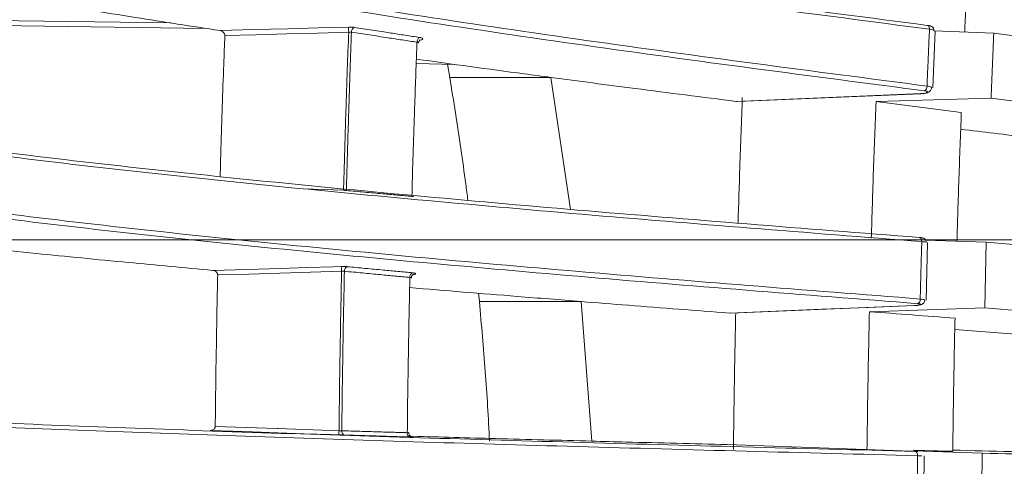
# Model space of a CAD drawing. Header units: millimetres. Extents: x 0 to 1118, y 0 to 864.
# Tile 155 of 256: x 398.53 to 409.71, y 449.44 to 454.51. Entities that reach past the tile are written whole.
import ezdxf

# ---------------------------------------------------------------- set-up
doc = ezdxf.new("R2010")
doc.units = ezdxf.units.MM
doc.styles.add('SLDTEXTSTYLE3', font='TXT', dxfattribs={"width": 0.605})
doc.dimstyles.new('SLDDIMSTYLE0', dxfattribs={"dimtxt": 3.175, "dimasz": 3.302, "dimexe": 0, "dimexo": 0.0625, "dimgap": 0.79375, "dimtad": 0, "dimtih": 1, "dimtoh": 1, "dimdec": 0, "dimlfac": 4, "dimrnd": 1e-09, "dimzin": 12, "dimdsep": 46, "dimtxsty": 'SLDTEXTSTYLE3', "dimsah": 1, "dimcen": 0.09, "dimadec": 0, "dimazin": 3, "dimtfac": 1, "dimtofl": 0, "dimtmove": 0, "dimatfit": 3, "dimfxl": 1, "dimfrac": 2, "dimtolj": 1, "dimtzin": 12, "dimarcsym": 0})
doc.dimstyles.new('SLDDIMSTYLE1', dxfattribs={"dimtxt": 3.175, "dimasz": 3.302, "dimexe": 0, "dimexo": 0.0625, "dimgap": 0.79375, "dimtad": 0, "dimtih": 1, "dimtoh": 1, "dimdec": 1, "dimlfac": 4, "dimrnd": 1e-09, "dimzin": 12, "dimdsep": 46, "dimtxsty": 'SLDTEXTSTYLE3', "dimsah": 1, "dimcen": 0.09, "dimadec": 0, "dimazin": 3, "dimtfac": 1, "dimtofl": 0, "dimtmove": 0, "dimatfit": 3, "dimfxl": 1, "dimfrac": 2, "dimtolj": 1, "dimtzin": 12, "dimarcsym": 0})

# ---------------------------------------------------------------- blocks, each defined once
blk = doc.blocks.new('_D')
at = {"color": 7, "linetype": 'Continuous', "lineweight": 0}
for p, q in [((297.585, 452.012), (447.586, 452.012)), ((445.986, 452.012), (445.986, 433.574)), ((445.986, 410.262), (445.986, 428.701)), ((390.092, 410.262), (447.586, 410.262))]:
    blk.add_line(p, q, dxfattribs=at)
for points in [[(445.986, 452.012), (445.478, 448.71), (446.494, 448.71)], [(445.986, 410.262), (446.494, 413.564), (445.478, 413.564)]]:
    blk.add_solid(points, dxfattribs=at)
at = {"color": 7, "linetype": 'Continuous', "lineweight": 0, "insert": (442.348, 432.794), "char_height": 3.175, "attachment_point": 1, "style": 'SLDTEXTSTYLE3'}
blk.add_mtext('167', dxfattribs=at)
blk = doc.blocks.new('_D_1')
at = {"color": 7, "linetype": 'Continuous', "lineweight": 0}
for p, q in [((378.572, 515.387), (455.724, 515.387)), ((454.124, 515.387), (454.124, 465.625)), ((454.124, 410.262), (454.124, 460.025)), ((390.092, 410.262), (455.724, 410.262))]:
    blk.add_line(p, q, dxfattribs=at)
for centre, start, end in [((453.54, 462.461), 153.4349, 206.5651), ((454.708, 462.461), 333.4349, 26.5651)]:
    blk.add_arc(centre, 5.448, start, end, dxfattribs=at)
for points in [[(454.124, 515.387), (453.616, 512.085), (454.632, 512.085)], [(454.124, 410.262), (454.632, 413.564), (453.616, 413.564)]]:
    blk.add_solid(points, dxfattribs=at)
at = {"color": 7, "linetype": 'Continuous', "lineweight": 0, "insert": (448.667, 464.117), "char_height": 3.175, "attachment_point": 1, "style": 'SLDTEXTSTYLE3'}
blk.add_mtext('420.5', dxfattribs=at)

msp = doc.modelspace()

# ---------------------------------------------------------------- linework, layer by layer
at = {"color": 9, "linetype": 'Continuous', "lineweight": 15}
msp.add_line((400.657, 454.412), (398.204, 454.448), dxfattribs=at)
at = {"color": 7, "linetype": 'Continuous', "lineweight": 15}
for p, q in [((408.9, 453.738), (408.927, 454.386)), ((408.911, 454.387), (408.911, 454.388)), ((408.913, 454.385), (409.592, 454.36)), ((403.034, 454.014), (403.474, 454.005)), ((403.39, 454.007), (403.415, 453.858)), ((403.415, 453.858), (404.564, 453.857)), ((404.786, 452.358), (404.564, 453.857)), ((406.68, 453.584), (408.765, 453.672)), ((406.68, 453.585), (406.665, 453.585)), ((409.562, 453.622), (408.255, 453.582)), ((408.255, 453.582), (409.223, 453.459)), ((408.818, 452.009), (409.507, 451.984)), ((408.823, 451.982), (408.823, 451.983)), ((408.825, 451.326), (408.841, 451.982)), ((409.489, 451.238), (409.507, 451.984)), ((403.741, 451.405), (403.751, 451.312)), ((403.751, 451.312), (404.908, 451.311)), ((405.027, 449.726), (404.908, 451.311)), ((406.602, 451.181), (408.688, 451.265)), ((409.489, 451.238), (408.18, 451.196)), ((408.687, 451.265), (408.688, 451.265)), ((406.602, 451.182), (406.592, 451.181)), ((408.682, 449.616), (409.461, 449.589)), ((408.776, 449.558), (408.776, 449.558)), ((408.796, 448.899), (408.802, 449.558)), ((409.455, 448.839), (409.461, 449.589))]:
    msp.add_line(p, q, dxfattribs=at)
at = {"color": 9, "linetype": 'Continuous', "lineweight": 15, "flags": 128}
for points in [[(398.205, 454.506), (398.227, 454.505), (400.247, 454.476)], [(408.764, 453.674), (408.765, 453.672), (408.765, 453.672)], [(401.777, 452.591), (401.863, 452.588), (402.209, 452.575)]]:
    msp.add_lwpolyline(points, dxfattribs=at)
at = {"color": 7, "linetype": 'Continuous', "lineweight": 15, "flags": 128}
for points in [[(408.862, 454.405), (408.861, 454.415), (408.86, 454.423), (408.857, 454.431), (408.854, 454.438), (408.85, 454.443), (408.845, 454.447), (408.839, 454.449), (408.834, 454.449)], [(400.807, 454.389), (401.192, 454.4), (401.577, 454.41), (401.922, 454.419), (402.268, 454.429)], [(402.268, 454.372), (401.916, 454.362), (401.564, 454.353), (401.213, 454.343), (400.861, 454.334)], [(406.665, 453.585), (407.19, 453.607), (407.715, 453.629), (408.24, 453.651), (408.764, 453.674)], [(408.774, 451.993), (408.773, 452.002), (408.772, 452.011), (408.769, 452.019), (408.766, 452.026), (408.762, 452.031), (408.757, 452.036), (408.752, 452.038), (408.746, 452.039)], [(400.725, 451.665), (401.11, 451.677), (401.495, 451.688), (401.794, 451.697), (402.092, 451.706), (402.187, 451.709)], [(402.187, 451.655), (401.835, 451.644), (401.484, 451.634), (401.132, 451.623), (400.78, 451.613)], [(406.592, 451.181), (407.116, 451.202), (407.64, 451.223), (408.164, 451.244), (408.687, 451.265)], [(400.752, 449.893), (401.455, 449.869), (401.465, 449.868), (402.061, 449.848), (402.158, 449.844)], [(402.158, 449.797), (402.061, 449.8), (401.763, 449.81), (401.465, 449.821), (401.08, 449.834), (400.695, 449.848)], [(408.657, 449.612), (408.135, 449.63), (407.612, 449.649), (407.089, 449.667), (406.566, 449.686)], [(408.727, 449.56), (408.726, 449.57), (408.724, 449.579), (408.722, 449.587), (408.719, 449.594), (408.714, 449.6), (408.71, 449.605), (408.704, 449.608), (408.699, 449.609)]]:
    msp.add_lwpolyline(points, dxfattribs=at)
at = {"color": 7, "linetype": 'Continuous', "lineweight": 15}
for centre, radius, start, end in [((402.827, 454.4), 0.56, 177.0909, 182.9091), ((402.355, 454.375), 0.0554, 115.3803, 183.6627), ((403.099, 454.261), 0.0557, 116.2575, 183.7993), ((408.777, 453.754), 0.0578, 301.0336, 4.6244), ((402.68, 451.682), 0.494, 176.8658, 183.1342), ((402.27, 451.66), 0.0513, 112.3385, 185.2715), ((403.013, 451.591), 0.0515, 113.1918, 185.4362), ((408.705, 451.334), 0.0529, 297.956, 6.3565), ((402.514, 449.821), 0.357, 176.176, 183.824), ((402.232, 449.837), 0.0435, 171.3068, 254.7956), ((402.975, 449.814), 0.0435, 171.0564, 254.046)]:
    msp.add_arc(centre, radius, start, end, dxfattribs=at)
for points, knots in [([(393.826, 457.461), (394.003, 457.362), (394.372, 457.158), (395.258, 456.838), (396.429, 456.502), (397.9, 456.16), (399.533, 455.835), (401.277, 455.528), (403.091, 455.24), (405.574, 454.874), (407.529, 454.619), (408.834, 454.449)], [0, 0, 0, 0, 0.076215, 0.158309, 0.262094, 0.366905, 0.47393, 0.581408, 0.685714, 0.7902, 1, 1, 1, 1]), ([(408.862, 454.405), (407.563, 454.575), (405.614, 454.829), (403.132, 455.194), (401.331, 455.481), (399.614, 455.782), (397.997, 456.102), (396.507, 456.446), (395.316, 456.787), (394.405, 457.116), (394.027, 457.326), (393.836, 457.432)], [0, 0, 0, 0, 0.2080312, 0.3123795, 0.4168865, 0.5208124, 0.6250963, 0.731024, 0.8378831, 0.9184715, 1, 1, 1, 1]), ([(408.806, 453.705), (407.507, 453.874), (405.556, 454.129), (403.073, 454.495), (401.271, 454.782), (399.554, 455.084), (397.936, 455.406), (396.446, 455.751), (395.271, 456.088), (394.398, 456.403), (394.038, 456.598), (393.864, 456.692)], [0, 0, 0, 0, 0.210423, 0.315978, 0.421695, 0.526908, 0.632487, 0.739744, 0.84795, 0.92604, 1, 1, 1, 1]), ([(393.872, 456.762), (394.056, 456.662), (394.425, 456.462), (395.298, 456.145), (396.45, 455.813), (397.915, 455.471), (399.544, 455.146), (401.284, 454.839), (403.095, 454.55), (405.576, 454.184), (407.53, 453.929), (408.834, 453.759)], [0, 0, 0, 0, 0.077549, 0.156008, 0.26002, 0.365066, 0.472348, 0.580087, 0.684717, 0.78953, 1, 1, 1, 1]), ([(409.331, 455.769), (409.324, 455.646), (409.311, 455.4), (409.292, 455.029), (409.276, 454.687), (409.266, 454.468), (409.262, 454.372)], [0, 0, 0, 0, 0.265515, 0.53103, 0.796329, 1, 1, 1, 1]), ([(398.214, 454.81), (398.407, 454.776), (398.938, 454.684), (399.804, 454.544), (400.485, 454.439), (400.807, 454.389)], [0, 0, 0, 0, 0.231235, 0.636679, 1, 1, 1, 1]), ([(408.912, 454.388), (408.913, 454.389), (408.914, 454.396), (408.91, 454.408), (408.903, 454.422), (408.893, 454.432), (408.883, 454.438), (408.871, 454.443), (408.858, 454.446), (408.844, 454.448), (408.838, 454.449)], [0, 0, 0, 0, 0.016662, 0.171887, 0.297107, 0.40786, 0.510909, 0.620974, 0.814045, 1, 1, 1, 1]), ([(400.861, 454.334), (400.861, 454.338), (400.861, 454.346), (400.855, 454.359), (400.845, 454.372), (400.828, 454.384), (400.814, 454.387), (400.807, 454.389)], [0, 0, 0, 0, 0.123982, 0.247401, 0.422844, 0.690439, 1, 1, 1, 1]), ([(400.808, 452.732), (400.811, 452.84), (400.819, 453.106), (400.832, 453.53), (400.847, 453.956), (400.857, 454.224), (400.861, 454.334)], [0, 0, 0, 0, 0.201327, 0.497348, 0.793369, 1, 1, 1, 1]), ([(402.209, 452.575), (402.211, 452.636), (402.219, 452.936), (402.233, 453.394), (402.251, 453.931), (402.262, 454.231), (402.268, 454.372)], [0, 0, 0, 0, 0.10172, 0.498889, 0.763505, 1, 1, 1, 1]), ([(402.299, 454.372), (402.294, 454.23), (402.283, 453.93), (402.265, 453.391), (402.251, 452.934), (402.243, 452.634), (402.241, 452.573)], [0, 0, 0, 0, 0.237967, 0.502228, 0.898862, 1, 1, 1, 1]), ([(402.331, 454.426), (402.331, 454.426), (402.326, 454.426), (402.317, 454.427), (402.302, 454.429), (402.285, 454.429), (402.273, 454.429), (402.268, 454.429)], [0, 0, 0, 0, 0.014918, 0.254296, 0.500672, 0.746559, 1, 1, 1, 1]), ([(402.268, 454.372), (402.27, 454.372), (402.276, 454.373), (402.285, 454.373), (402.292, 454.373), (402.297, 454.372), (402.299, 454.372)], [0, 0, 0, 0, 0.246349, 0.500253, 0.746248, 1, 1, 1, 1]), ([(403.043, 454.258), (402.988, 454.266), (402.877, 454.283), (402.698, 454.31), (402.505, 454.34), (402.368, 454.361), (402.299, 454.372)], [0, 0, 0, 0, 0.222021, 0.444045, 0.72202, 1, 1, 1, 1]), ([(402.331, 454.426), (402.399, 454.415), (402.536, 454.394), (402.729, 454.364), (402.908, 454.336), (403.019, 454.32), (403.074, 454.311)], [0, 0, 0, 0, 0.277971, 0.555947, 0.777972, 1, 1, 1, 1]), ([(408.834, 453.759), (408.836, 453.808), (408.841, 453.92), (408.848, 454.092), (408.855, 454.259), (408.86, 454.362), (408.862, 454.405)], [0, 0, 0, 0, 0.225439, 0.520464, 0.796801, 1, 1, 1, 1]), ([(409.562, 453.622), (409.566, 453.745), (409.576, 453.992), (409.587, 454.237), (409.592, 454.36)], [0, 0, 0, 0, 0.4999691, 1, 1, 1, 1]), ([(409.592, 454.36), (410.059, 454.302), (411.025, 454.182), (412.5, 454.002), (414.011, 453.819), (415.011, 453.696), (415.51, 453.634)], [0, 0, 0, 0, 0.238182, 0.492215, 0.746105, 1, 1, 1, 1]), ([(402.985, 452.506), (402.989, 452.645), (402.997, 452.938), (403.014, 453.461), (403.03, 453.906), (403.041, 454.197), (403.043, 454.258)], [0, 0, 0, 0, 0.237298, 0.500557, 0.895679, 1, 1, 1, 1]), ([(403.043, 454.258), (403.047, 454.257), (403.055, 454.256), (403.06, 454.252), (403.06, 454.25), (403.06, 454.249)], [0, 0, 0, 0, 0.387971, 0.77628, 1, 1, 1, 1]), ([(403.061, 454.249), (403.061, 454.252), (403.061, 454.259), (403.066, 454.271), (403.074, 454.279), (403.078, 454.283), (403.079, 454.283), (403.079, 454.283)], [0, 0, 0, 0, 0.1320905, 0.4300458, 0.6678422, 0.8447453, 1, 1, 1, 1]), ([(403.036, 454.065), (403.443, 454.009), (403.949, 453.939), (404.463, 453.871), (404.564, 453.857)], [0, 0, 0, 0, 0.802463, 1, 1, 1, 1]), ([(393.94, 453.8), (394.104, 453.749), (394.442, 453.645), (395.246, 453.47), (396.355, 453.276), (397.817, 453.07), (399.446, 452.873), (401.187, 452.688), (402.999, 452.514), (405.482, 452.294), (407.439, 452.141), (408.746, 452.039)], [0, 0, 0, 0, 0.0674171, 0.1380888, 0.2443203, 0.3516314, 0.4612802, 0.5714087, 0.6781893, 0.785162, 1, 1, 1, 1]), ([(403.415, 453.858), (403.437, 453.723), (403.481, 453.454), (403.541, 453.05), (403.588, 452.719), (403.613, 452.523), (403.621, 452.461)], [0, 0, 0, 0, 0.2900336, 0.5800673, 0.8685029, 1, 1, 1, 1]), ([(404.564, 453.857), (404.882, 453.815), (405.577, 453.723), (406.282, 453.634), (406.665, 453.585)], [0, 0, 0, 0, 0.456875, 1, 1, 1, 1]), ([(408.774, 451.993), (407.474, 452.094), (405.522, 452.247), (403.041, 452.467), (401.242, 452.639), (399.528, 452.821), (397.916, 453.015), (396.434, 453.222), (395.303, 453.419), (394.48, 453.599), (394.137, 453.704), (393.965, 453.757)], [0, 0, 0, 0, 0.213431, 0.32051, 0.42776, 0.534381, 0.641382, 0.750122, 0.859848, 0.929641, 1, 1, 1, 1]), ([(408.764, 453.674), (408.767, 453.674), (408.778, 453.674), (408.798, 453.676), (408.818, 453.68), (408.832, 453.686), (408.838, 453.691), (408.836, 453.697), (408.825, 453.702), (408.813, 453.704), (408.806, 453.705)], [0, 0, 0, 0, 0.046724, 0.183979, 0.321018, 0.457543, 0.593481, 0.729017, 0.864507, 1, 1, 1, 1]), ([(408.765, 453.672), (408.766, 453.672), (408.78, 453.673), (408.807, 453.676), (408.836, 453.682), (408.857, 453.692), (408.873, 453.706), (408.883, 453.722), (408.884, 453.734), (408.885, 453.739)], [0, 0, 0, 0, 0.02216, 0.242144, 0.479881, 0.653282, 0.781276, 0.902669, 1, 1, 1, 1]), ([(408.884, 453.739), (408.885, 453.739), (408.885, 453.738), (408.885, 453.737), (408.884, 453.737)], [0, 0, 0, 0, 0.736709, 1, 1, 1, 1]), ([(406.737, 453.628), (406.727, 453.365), (406.709, 452.891), (406.695, 452.415), (406.688, 452.204)], [0, 0, 0, 0, 0.5564285, 1, 1, 1, 1]), ([(408.255, 453.582), (408.245, 453.324), (408.225, 452.808), (408.209, 452.29), (408.201, 452.031)], [0, 0, 0, 0, 0.4998648, 1, 1, 1, 1]), ([(415.507, 452.895), (415.004, 452.957), (413.998, 453.08), (412.48, 453.263), (410.999, 453.443), (410.03, 453.563), (409.562, 453.622)], [0, 0, 0, 0, 0.254013, 0.508019, 0.761915, 1, 1, 1, 1]), ([(409.223, 453.459), (409.219, 453.334), (409.209, 453.084), (409.196, 452.709), (409.184, 452.346), (409.178, 452.108), (409.174, 451.996)], [0, 0, 0, 0, 0.2570835, 0.5141671, 0.7701644, 1, 1, 1, 1]), ([(409.216, 453.269), (409.471, 453.238), (410.229, 453.146), (411.454, 452.999), (412.417, 452.881), (412.878, 452.825)], [0, 0, 0, 0, 0.208712, 0.622058, 1, 1, 1, 1]), ([(408.729, 451.287), (407.429, 451.389), (405.475, 451.542), (402.992, 451.763), (401.192, 451.936), (399.477, 452.118), (397.864, 452.312), (396.381, 452.52), (395.259, 452.716), (394.463, 452.89), (394.138, 452.989), (393.98, 453.036)], [0, 0, 0, 0, 0.21525, 0.323246, 0.431415, 0.539041, 0.647051, 0.756827, 0.867601, 0.935907, 1, 1, 1, 1]), ([(393.989, 453.098), (394.156, 453.047), (394.492, 452.945), (395.286, 452.771), (396.383, 452.578), (397.842, 452.372), (399.467, 452.175), (401.204, 451.99), (403.014, 451.816), (405.495, 451.595), (407.451, 451.442), (408.757, 451.34)], [0, 0, 0, 0, 0.067864, 0.13629, 0.242689, 0.350173, 0.460009, 0.570328, 0.677374, 0.784615, 1, 1, 1, 1]), ([(402.209, 452.575), (402.212, 452.575), (402.218, 452.575), (402.226, 452.574), (402.234, 452.574), (402.239, 452.574), (402.241, 452.573)], [0, 0, 0, 0, 0.24611, 0.499894, 0.746121, 1, 1, 1, 1]), ([(402.241, 452.573), (402.309, 452.567), (402.446, 452.554), (402.638, 452.537), (402.818, 452.521), (402.929, 452.511), (402.985, 452.506)], [0, 0, 0, 0, 0.276938, 0.553882, 0.77694, 1, 1, 1, 1]), ([(402.985, 452.506), (402.989, 452.505), (402.997, 452.505), (403.002, 452.505), (403.002, 452.505), (403.002, 452.505)], [0, 0, 0, 0, 0.427812, 0.8212476, 1, 1, 1, 1]), ([(408.824, 451.983), (408.825, 451.984), (408.826, 451.992), (408.822, 452.004), (408.814, 452.017), (408.805, 452.025), (408.796, 452.03), (408.789, 452.033), (408.782, 452.035), (408.772, 452.036), (408.759, 452.038), (408.746, 452.039), (408.744, 452.039)], [0, 0, 0, 0, 0.038213, 0.168705, 0.2736, 0.363213, 0.440762, 0.506613, 0.569019, 0.671567, 0.944345, 1, 1, 1, 1]), ([(408.757, 451.34), (408.758, 451.388), (408.761, 451.5), (408.765, 451.672), (408.77, 451.841), (408.773, 451.947), (408.774, 451.993)], [0, 0, 0, 0, 0.221195, 0.512664, 0.79255, 1, 1, 1, 1]), ([(398.15, 451.917), (398.339, 451.897), (398.865, 451.842), (399.724, 451.758), (400.404, 451.695), (400.725, 451.665)], [0, 0, 0, 0, 0.227475, 0.634928, 1, 1, 1, 1]), ([(409.507, 451.984), (409.98, 451.949), (410.956, 451.876), (412.45, 451.768), (413.98, 451.658), (414.994, 451.584), (415.501, 451.547)], [0, 0, 0, 0, 0.2383399, 0.4924489, 0.7462242, 1, 1, 1, 1]), ([(400.78, 451.613), (400.78, 451.617), (400.779, 451.625), (400.774, 451.637), (400.763, 451.651), (400.746, 451.661), (400.732, 451.664), (400.725, 451.665)], [0, 0, 0, 0, 0.124737, 0.248854, 0.427811, 0.701378, 1, 1, 1, 1]), ([(402.158, 449.844), (402.158, 449.905), (402.162, 450.206), (402.168, 450.666), (402.178, 451.209), (402.184, 451.512), (402.187, 451.655)], [0, 0, 0, 0, 0.099914, 0.49779, 0.762876, 1, 1, 1, 1]), ([(402.25, 451.707), (402.25, 451.707), (402.246, 451.708), (402.236, 451.708), (402.221, 451.709), (402.204, 451.709), (402.193, 451.709), (402.187, 451.709)], [0, 0, 0, 0, 0.015414, 0.254398, 0.500348, 0.746378, 1, 1, 1, 1]), ([(402.187, 451.655), (402.19, 451.655), (402.196, 451.655), (402.204, 451.656), (402.212, 451.656), (402.216, 451.655), (402.219, 451.655)], [0, 0, 0, 0, 0.246317, 0.500256, 0.746254, 1, 1, 1, 1]), ([(402.219, 451.655), (402.216, 451.512), (402.209, 451.208), (402.2, 450.665), (402.193, 450.204), (402.19, 449.904), (402.189, 449.843)], [0, 0, 0, 0, 0.2380402, 0.502768, 0.900106, 1, 1, 1, 1]), ([(402.962, 451.586), (402.906, 451.591), (402.796, 451.601), (402.616, 451.618), (402.424, 451.636), (402.287, 451.649), (402.219, 451.655)], [0, 0, 0, 0, 0.222304, 0.444611, 0.722303, 1, 1, 1, 1]), ([(402.25, 451.707), (402.319, 451.701), (402.455, 451.688), (402.648, 451.67), (402.827, 451.653), (402.938, 451.643), (402.993, 451.638)], [0, 0, 0, 0, 0.277688, 0.555381, 0.777689, 1, 1, 1, 1]), ([(400.752, 449.893), (400.754, 450.037), (400.757, 450.341), (400.765, 450.804), (400.772, 451.233), (400.778, 451.503), (400.78, 451.613)], [0, 0, 0, 0, 0.2508661, 0.5292181, 0.8075701, 1, 1, 1, 1]), ([(402.933, 449.821), (402.934, 449.96), (402.938, 450.254), (402.946, 450.78), (402.954, 451.23), (402.961, 451.524), (402.962, 451.586)], [0, 0, 0, 0, 0.2352941, 0.4990137, 0.8948219, 1, 1, 1, 1]), ([(402.962, 451.586), (402.966, 451.585), (402.973, 451.585), (402.979, 451.582), (402.979, 451.581), (402.978, 451.58)], [0, 0, 0, 0, 0.390623, 0.781765, 1, 1, 1, 1]), ([(402.98, 451.58), (402.98, 451.582), (402.979, 451.59), (402.984, 451.602), (402.992, 451.612), (402.999, 451.617), (403.003, 451.619), (403.004, 451.62), (403.003, 451.62), (403.003, 451.62)], [0, 0, 0, 0, 0.110277, 0.3679853, 0.5770283, 0.7467445, 0.8723425, 0.996679, 1, 1, 1, 1]), ([(402.959, 451.47), (403.365, 451.436), (404.01, 451.383), (404.665, 451.331), (404.908, 451.311)], [0, 0, 0, 0, 0.629739, 1, 1, 1, 1]), ([(408.688, 451.265), (408.689, 451.265), (408.702, 451.265), (408.726, 451.267), (408.753, 451.272), (408.773, 451.277), (408.79, 451.288), (408.803, 451.303), (408.808, 451.317), (408.808, 451.325), (408.808, 451.327)], [0, 0, 0, 0, 0.0211851, 0.2230552, 0.4363043, 0.6055716, 0.7387127, 0.8522348, 0.9654212, 1, 1, 1, 1]), ([(408.807, 451.327), (408.808, 451.327), (408.809, 451.326), (408.808, 451.326), (408.808, 451.326)], [0, 0, 0, 0, 0.836228, 1, 1, 1, 1]), ([(403.751, 451.312), (403.763, 451.179), (403.787, 450.914), (403.819, 450.517), (403.846, 450.121), (403.86, 449.858), (403.867, 449.726)], [0, 0, 0, 0, 0.251055, 0.502109, 0.751038, 1, 1, 1, 1]), ([(404.908, 451.311), (405.086, 451.297), (405.644, 451.253), (406.208, 451.21), (406.592, 451.181)], [0, 0, 0, 0, 0.319556, 1, 1, 1, 1]), ([(408.687, 451.265), (408.69, 451.265), (408.702, 451.266), (408.721, 451.267), (408.741, 451.271), (408.755, 451.274), (408.761, 451.278), (408.759, 451.282), (408.748, 451.285), (408.736, 451.287), (408.729, 451.287)], [0, 0, 0, 0, 0.046803, 0.1837, 0.320541, 0.457058, 0.593128, 0.728824, 0.864409, 1, 1, 1, 1]), ([(415.499, 450.801), (414.99, 450.838), (413.971, 450.912), (412.436, 451.022), (410.94, 451.13), (409.962, 451.203), (409.489, 451.238)], [0, 0, 0, 0, 0.253979, 0.507954, 0.761837, 1, 1, 1, 1]), ([(406.662, 451.183), (406.657, 450.932), (406.646, 450.433), (406.639, 449.916), (406.636, 449.649), (406.636, 449.631)], [0, 0, 0, 0, 0.485253, 0.965894, 1, 1, 1, 1]), ([(408.18, 451.196), (408.174, 450.936), (408.163, 450.416), (408.156, 449.895), (408.152, 449.634)], [0, 0, 0, 0, 0.499862, 1, 1, 1, 1]), ([(408.18, 451.196), (408.18, 451.196), (408.341, 451.184), (408.665, 451.159), (408.99, 451.134), (409.152, 451.122)], [0, 0, 0, 0, 0.000661, 0.500324, 1, 1, 1, 1]), ([(409.152, 451.122), (409.149, 450.996), (409.144, 450.743), (409.137, 450.365), (409.131, 449.987), (409.128, 449.736), (409.127, 449.61)], [0, 0, 0, 0, 0.250936, 0.5018721, 0.7509196, 1, 1, 1, 1]), ([(409.149, 450.992), (409.411, 450.973), (410.182, 450.917), (411.426, 450.828), (412.402, 450.757), (412.868, 450.724)], [0, 0, 0, 0, 0.212165, 0.623834, 1, 1, 1, 1]), ([(393.993, 450.188), (394.152, 450.172), (394.474, 450.141), (395.239, 450.085), (396.316, 450.022), (397.773, 449.953), (399.399, 449.887), (401.138, 449.825), (402.95, 449.767), (405.433, 449.694), (407.391, 449.643), (408.699, 449.609)], [0, 0, 0, 0, 0.063924, 0.128301, 0.235713, 0.344233, 0.455156, 0.566572, 0.674548, 0.782723, 1, 1, 1, 1]), ([(408.727, 449.56), (407.426, 449.594), (405.473, 449.645), (402.992, 449.718), (401.194, 449.776), (399.482, 449.837), (397.873, 449.901), (396.395, 449.97), (395.296, 450.035), (394.519, 450.091), (394.199, 450.123), (394.038, 450.139)], [0, 0, 0, 0, 0.216388, 0.3249637, 0.4337156, 0.5418131, 0.6503014, 0.760583, 0.8718794, 0.9357316, 1, 1, 1, 1]), ([(400.695, 449.848), (400.705, 449.848), (400.721, 449.85), (400.738, 449.861), (400.747, 449.872), (400.751, 449.883), (400.752, 449.89), (400.752, 449.893)], [0, 0, 0, 0, 0.407717, 0.620015, 0.785523, 0.908635, 1, 1, 1, 1]), ([(402.158, 449.844), (402.161, 449.844), (402.166, 449.844), (402.175, 449.844), (402.183, 449.843), (402.187, 449.843), (402.189, 449.843)], [0, 0, 0, 0, 0.2461823, 0.5000471, 0.7461759, 1, 1, 1, 1]), ([(402.158, 449.797), (402.158, 449.797), (402.164, 449.796), (402.176, 449.796), (402.192, 449.796), (402.207, 449.795), (402.216, 449.795), (402.221, 449.795)], [0, 0, 0, 0, 0.015805, 0.254456, 0.500026, 0.746202, 1, 1, 1, 1]), ([(402.189, 449.843), (402.258, 449.841), (402.394, 449.837), (402.586, 449.831), (402.766, 449.826), (402.877, 449.823), (402.933, 449.821)], [0, 0, 0, 0, 0.277237, 0.55448, 0.777239, 1, 1, 1, 1]), ([(402.964, 449.773), (402.908, 449.774), (402.797, 449.777), (402.618, 449.783), (402.426, 449.788), (402.289, 449.793), (402.221, 449.795)], [0, 0, 0, 0, 0.222762, 0.445527, 0.722761, 1, 1, 1, 1]), ([(402.933, 449.821), (402.937, 449.821), (402.945, 449.821), (402.95, 449.822), (402.949, 449.822), (402.949, 449.822)], [0, 0, 0, 0, 0.427584, 0.822618, 1, 1, 1, 1]), ([(402.995, 449.772), (402.995, 449.772), (402.995, 449.772), (402.993, 449.772), (402.991, 449.773), (402.985, 449.774), (402.975, 449.778), (402.963, 449.787), (402.954, 449.801), (402.949, 449.814), (402.95, 449.821), (402.95, 449.822)], [0, 0, 0, 0, 0.066234, 0.104152, 0.1374, 0.191428, 0.347864, 0.513229, 0.737792, 0.956098, 1, 1, 1, 1]), ([(402.987, 449.772), (402.987, 449.772), (402.983, 449.772), (402.973, 449.772), (402.964, 449.773), (402.964, 449.773)], [0, 0, 0, 0, 0.048943, 0.923666, 1, 1, 1, 1]), ([(405.027, 449.726), (404.662, 449.735), (403.978, 449.753), (403.307, 449.772), (402.994, 449.781)], [0, 0, 0, 0, 0.533245, 1, 1, 1, 1]), ([(406.566, 449.686), (406.183, 449.696), (405.667, 449.709), (405.157, 449.722), (405.027, 449.726)], [0, 0, 0, 0, 0.744246, 1, 1, 1, 1]), ([(408.699, 449.609), (408.701, 449.609), (408.71, 449.608), (408.722, 449.608), (408.73, 449.608), (408.73, 449.609), (408.721, 449.609), (408.704, 449.61), (408.682, 449.611), (408.666, 449.612), (408.657, 449.612)], [0, 0, 0, 0, 0.045675, 0.181921, 0.318393, 0.454968, 0.591474, 0.72777, 0.86388, 1, 1, 1, 1]), ([(408.68, 449.611), (408.679, 449.611), (408.675, 449.611), (408.67, 449.611), (408.666, 449.612)], [0, 0, 0, 0, 0.2687093, 1, 1, 1, 1]), ([(409.127, 449.61), (409.033, 449.612), (408.884, 449.616), (408.737, 449.62), (408.682, 449.621)], [0, 0, 0, 0, 0.6296154, 1, 1, 1, 1]), ([(408.721, 448.904), (408.721, 448.952), (408.722, 449.062), (408.723, 449.234), (408.725, 449.406), (408.726, 449.514), (408.727, 449.56)], [0, 0, 0, 0, 0.216697, 0.504388, 0.788048, 1, 1, 1, 1]), ([(412.864, 449.533), (412.83, 449.534), (412.03, 449.553), (410.779, 449.583), (409.569, 449.612), (409.127, 449.623)], [0, 0, 0, 0, 0.027298, 0.644555, 1, 1, 1, 1]), ([(409.461, 449.589), (409.936, 449.577), (410.918, 449.552), (412.421, 449.516), (413.962, 449.48), (414.985, 449.455), (415.497, 449.443)], [0, 0, 0, 0, 0.23835, 0.492435, 0.746218, 1, 1, 1, 1]), ([(394.014, 449.488), (394.175, 449.472), (394.499, 449.439), (395.271, 449.382), (396.352, 449.319), (397.807, 449.249), (399.43, 449.184), (400.646, 449.14), (401.492, 449.112), (402.528, 449.078), (404.24, 449.025), (406.515, 448.961), (407.985, 448.923), (408.721, 448.904)], [0, 0, 0, 0, 0.065245, 0.130982, 0.238011, 0.346147, 0.456679, 0.567704, 0.576717, 0.612768, 0.757024, 0.878445, 1, 1, 1, 1])]:
    msp.add_open_spline(points, degree=3, knots=knots, dxfattribs=at)
at = {"color": 9, "linetype": 'Continuous', "lineweight": 15}
for points, knots in [([(408.911, 454.388), (408.911, 454.389), (408.913, 454.392), (408.9, 454.398), (408.88, 454.403), (408.865, 454.405), (408.862, 454.405)], [0, 0, 0, 0, 0.167103, 0.52433, 0.881649, 1, 1, 1, 1]), ([(403.074, 454.311), (403.082, 454.31), (403.098, 454.307), (403.109, 454.3), (403.109, 454.293), (403.1, 454.286), (403.086, 454.282), (403.079, 454.28)], [0, 0, 0, 0, 0.205299, 0.410601, 0.616041, 0.822114, 1, 1, 1, 1]), ([(408.834, 453.759), (408.845, 453.757), (408.865, 453.754), (408.883, 453.746), (408.884, 453.741), (408.884, 453.739)], [0, 0, 0, 0, 0.3553668, 0.7107003, 1, 1, 1, 1]), ([(408.823, 451.983), (408.824, 451.983), (408.825, 451.985), (408.812, 451.988), (408.792, 451.991), (408.778, 451.992), (408.774, 451.993)], [0, 0, 0, 0, 0.16298, 0.521541, 0.879923, 1, 1, 1, 1]), ([(402.993, 451.638), (403.001, 451.637), (403.016, 451.635), (403.028, 451.631), (403.028, 451.626), (403.02, 451.622), (403.008, 451.619), (403.004, 451.618)], [0, 0, 0, 0, 0.2181954, 0.4363901, 0.6548042, 0.8738061, 1, 1, 1, 1]), ([(408.757, 451.34), (408.768, 451.339), (408.788, 451.336), (408.806, 451.332), (408.807, 451.329), (408.807, 451.327)], [0, 0, 0, 0, 0.3570059, 0.7139179, 1, 1, 1, 1]), ([(402.992, 449.772), (402.994, 449.772), (403, 449.772), (402.999, 449.772), (402.991, 449.772), (402.987, 449.772)], [0, 0, 0, 0, 0.1598228, 0.59214, 1, 1, 1, 1]), ([(408.776, 449.558), (408.777, 449.558), (408.778, 449.558), (408.765, 449.559), (408.745, 449.56), (408.73, 449.56), (408.727, 449.56)], [0, 0, 0, 0, 0.1617279, 0.5209477, 0.8797077, 1, 1, 1, 1])]:
    msp.add_open_spline(points, degree=3, knots=knots, dxfattribs=at)

# ---------------------------------------------------------------- dimensions: what is measured, and where the dimension line sits
at = {"color": 7, "linetype": 'Continuous', "lineweight": 0}
dim = msp.add_linear_dim(base=(454.124, 515.387), p1=(388.492, 410.262), p2=(376.972, 515.387), angle=90, text='(<>)', dimstyle='SLDDIMSTYLE1', dxfattribs=at)
dim.commit()
dim.dimension.update_dxf_attribs({"geometry": '_D_1', "text_midpoint": (454.124, 462.825), "dimtype": 160})
dim = msp.add_linear_dim(base=(445.986, 410.262), p1=(295.985, 452.012), p2=(388.492, 410.262), angle=90, dimstyle='SLDDIMSTYLE0', dxfattribs=at)
dim.commit()
dim.dimension.update_dxf_attribs({"geometry": '_D', "text_midpoint": (445.986, 431.137), "dimtype": 160})

doc.saveas('drawing.dxf')
